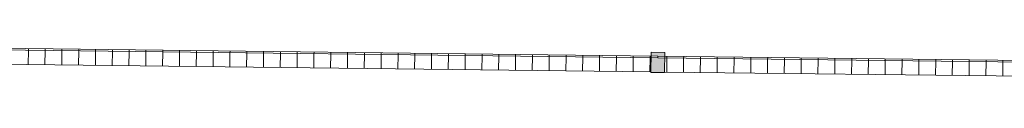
# Model space of a CAD drawing. Header units: millimetres. Extents: x 992 to 119315, y -26483 to 33271.
# Tile 57 of 110: x 68615 to 71545, y 32638 to 32744. Entities that reach past the tile are written whole.
import ezdxf

# ---------------------------------------------------------------- set-up
doc = ezdxf.new("R2010")
doc.units = ezdxf.units.MM
for name, color, linetype, lineweight in [('A-DETL-MBND', 5, 'Continuous', 9), ('A-GLAZ-CURT', 52, 'Continuous', 9), ('A-GLAZ-CWMG', 51, 'Continuous', 9)]:
    doc.layers.add(name, color=color, linetype=linetype, lineweight=lineweight)

# ---------------------------------------------------------------- blocks, each defined once
blk = doc.blocks.new('Painel de gradil - Painel de gradil-V21-PLANTA DE CAIMENTO DE PISOS - COBERTURA')
at = {"layer": 'A-DETL-MBND', "lineweight": 5}
h = blk.add_hatch(dxfattribs=at)
h.set_pattern_fill('FP_20', color=71, style=0, pattern_type=2)
h.set_pattern_definition([(180, (0, 609.6), (2e-14, -200), []), (270, (0, 609.6), (50, 3e-15), [])])
h.paths.add_polyline_path([(1250, -5), (1249.4, 0), (-1250, 0), (-1249.9, -5), (1249.5, -5)])
h = blk.add_hatch(dxfattribs=at)
h.set_pattern_fill('FP_25', color=71, style=0, pattern_type=2)
h.set_pattern_definition([(0, (0, -513.74), (0, 141.421), []), (90, (0, -513.736), (-50, 3e-15), [])])
h.paths.add_polyline_path([(1230, -47.1), (1229.5, -5), (-1230, -5), (-1229.3, -47.1), (1230, -47.1)])
at = {"layer": 'A-DETL-MBND', "color": 250, "lineweight": 5}
for p, q in [((1250, 0), (-1250, 0)), ((-1250, 0), (-1250, -5)), ((1250, -5), (1250, 0)), ((-1250, -5), (1250, -5)), ((-1230, -47.1), (1230, -47.1))]:
    blk.add_line(p, q, dxfattribs=at)
blk = doc.blocks.new('Montante retangular - montante retangular 60x40mm metal-5668038-PLANTA DE CAIMENTO DE PISOS - COBERTURA')
at = {"layer": 'A-DETL-MBND', "lineweight": 5}
h = blk.add_hatch(color=107, dxfattribs=at)
h.paths.add_polyline_path([(20, 49), (20, 5), (-20, 5.2), (-20, 49), (0.5, 49)])
h.paths.add_polyline_path([(20, 0), (20, -11), (-20, -11), (-20, 0), (0, 0)])
at = {"layer": 'A-DETL-MBND', "color": 250, "lineweight": 5}
for p, q in [((-20, -11), (-20, 49)), ((-20, 49), (20, 49)), ((20, 49), (20, -11)), ((20, -11), (-20, -11))]:
    blk.add_line(p, q, dxfattribs=at)
blk = doc.blocks.new('BE-PMSa-MOD-ARQ-ESCOLA-EX-000-R_0056_rvt-1-PLANTA DE CAIMENTO DE PISOS - COBERTURA')
at = {"layer": 'A-GLAZ-CURT', "color": 250, "lineweight": 5, "rotation": 359.3246763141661}
for p in [(-21341.1, 32728.9), (-18841.2, 32699.4)]:
    blk.add_blockref('Painel de gradil - Painel de gradil-V21-PLANTA DE CAIMENTO DE PISOS - COBERTURA', p, dxfattribs=at)
at = {"layer": 'A-GLAZ-CWMG', "color": 250, "lineweight": 5, "extrusion": (0, 0, -1), "rotation": 180.6753236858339}
blk.add_blockref('Montante retangular - montante retangular 60x40mm metal-5668038-PLANTA DE CAIMENTO DE PISOS - COBERTURA', (20091.1, 32714.2), dxfattribs=at)

msp = doc.modelspace()

# ---------------------------------------------------------------- block references
at = {"lineweight": 5}
msp.add_blockref('BE-PMSa-MOD-ARQ-ESCOLA-EX-000-R_0056_rvt-1-PLANTA DE CAIMENTO DE PISOS - COBERTURA', (90605, 0), dxfattribs=at)

doc.saveas('drawing.dxf')
